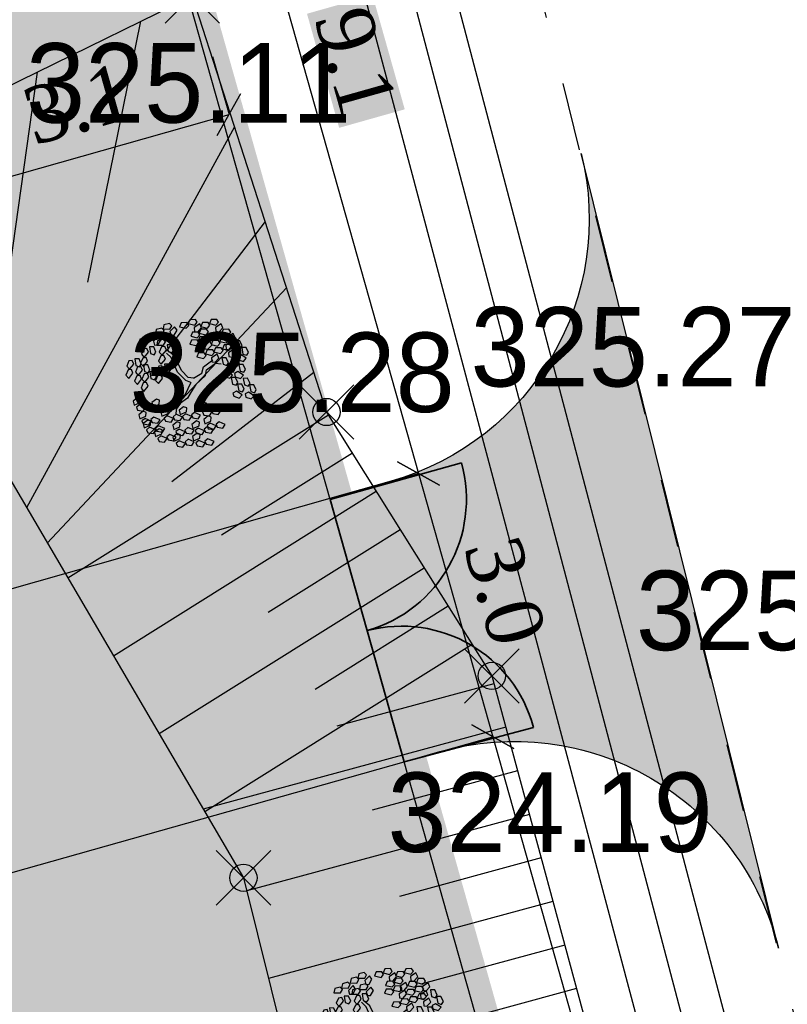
# Model space of a CAD drawing. Header units: metres. Extents: x 705573 to 711566, y 4301675 to 4311183.
# Tile 90 of 256: x 707628.12 to 707636.57, y 4308507.33 to 4308518.17. Entities that reach past the tile are written whole.
import ezdxf

# ---------------------------------------------------------------- set-up
doc = ezdxf.new("R2010")
doc.units = ezdxf.units.M
doc.header["$LTSCALE"] = 0.5
doc.header["$PDMODE"] = 35
doc.header["$PDSIZE"] = 0.3
doc.linetypes.add('JIS_09_08', pattern=[10.75, 8, -0.55, 0.55, -0.55, 0.55, -0.55])
doc.linetypes.add('Д_ТРОТ_ТРУБА', pattern=[3, 1.5, -1.5])
for name, color, linetype in [('(004) Точки рельефа', 7, 'Continuous'), ('(025) Дорога', 7, 'Continuous'), ('(027) Гидрография', 7, 'Continuous'), ('(035) Откосы', 7, 'Continuous'), ('M_NOTASYON', 7, 'Continuous'), ('zelen', 69, 'Continuous')]:
    doc.layers.add(name, color=color, linetype=linetype)
doc.layers.add('Граница УЧАСТКА', color=7, linetype='Continuous', lineweight=140)
doc.layers.add('Штрих ГАЗОН', color=7, linetype='Continuous', true_color=0xc8e389)
doc.layers.add('штрих ПРОЕЗДЫ', color=7, linetype='Continuous', true_color=0x415676)
doc.styles.add('D-431', font='txt')
doc.styles.get("Standard").update_dxf_attribs({"font": 'times.ttf'})
doc.linetypes.add('FENCELINE1', pattern='A,6.35,-2.54,[133,ltypeshp.shx,S=2.54,R=0,X=-2.54,Y=0],-2.54,25.4', length=36.83)
doc.dimstyles.new('300', dxfattribs={"dimscale": 0.5, "dimtxt": 1.25, "dimasz": 0.75, "dimexe": 0, "dimexo": 0, "dimgap": 0.5, "dimtad": 1, "dimdec": 1, "dimzin": 0, "dimdsep": 46, "dimtxsty": 'Standard', "dimblk": 'OBLIQUE', "dimcen": 0, "dimclrd": 256, "dimclre": 256, "dimclrt": 256, "dimadec": 1, "dimazin": 0, "dimtfac": 1, "dimtdec": 1, "dimtofl": 0, "dimtmove": 0, "dimatfit": 3, "dimfxl": 3, "dimtfill": 2, "dimtfillclr": 7, "dimtolj": 1, "dimtzin": 0, "dimlwd": 25, "dimlwe": -1, "dimarcsym": 0})

# ---------------------------------------------------------------- blocks, each defined once
blk = doc.blocks.new('z_98')
at = {"color": 92, "linetype": 'Continuous'}
for p, q in [((-219.5, 428.9), (-186.7, 455.8)), ((-186.7, 455.8), (-157.5, 441.6)), ((-0.5, 417), (15.7, 456.2)), ((15.7, 456.2), (48.2, 457.4)), ((48.2, 457.4), (41.5, 407.4)), ((55.8, 418.1), (67.1, 445.4)), ((67.1, 445.4), (91.5, 442.3)), ((126.3, 443.6), (158.8, 444.9)), ((158.8, 444.9), (152.1, 394.9)), ((-283.2, 404.3), (-250.4, 431.2)), ((-279.9, 379.9), (-283.2, 404.3)), ((-250.6, 376), (-279.9, 379.9)), ((-221.2, 417), (-250.6, 376)), ((-250.4, 431.2), (-221.2, 417)), ((-222, 353.8), (-189.2, 380.7)), ((-216.1, 404.5), (-219.5, 428.9)), ((-186.9, 400.7), (-216.1, 404.5)), ((-189.2, 380.7), (-160, 366.5)), ((-157.5, 441.6), (-186.9, 400.7)), ((-158.3, 378.5), (-125.5, 405.4)), ((-154.9, 354), (-158.3, 378.5)), ((-96.3, 391.1), (-125.7, 350.2)), ((-125.5, 405.4), (-96.3, 391.1)), ((-94.8, 345.7), (-61.9, 372.6)), ((-61.9, 372.6), (-32.7, 358.4)), ((13.9, 397), (-0.5, 417)), ((41.5, 407.4), (13.9, 397)), ((87.8, 379.2), (55.8, 418.1)), ((63.3, 350.2), (74.5, 377.5)), ((74.5, 377.5), (99, 374.4)), ((109.1, 403.7), (87.8, 379.2)), ((91.5, 442.3), (109.1, 403.7)), ((99, 374.4), (116.5, 335.8)), ((110.1, 404.5), (126.3, 443.6)), ((124.5, 384.5), (110.1, 404.5)), ((152.1, 394.9), (124.5, 384.5)), ((166.4, 405.6), (177.7, 432.8)), ((198.5, 366.6), (166.4, 405.6)), ((177.7, 432.8), (202.2, 429.8)), ((183, 389.3), (199.3, 428.5)), ((197.5, 369.3), (183, 389.3)), ((225.1, 379.7), (197.5, 369.3)), ((219.7, 391.2), (198.5, 366.6)), ((199.3, 428.5), (231.7, 429.7)), ((202.2, 429.8), (219.7, 391.2)), ((231.7, 429.7), (225.1, 379.7)), ((239.4, 390.4), (250.6, 417.7)), ((271.4, 351.4), (239.4, 390.4)), ((250.6, 417.7), (275.1, 414.6)), ((292.6, 376), (271.4, 351.4)), ((275.1, 414.6), (292.6, 376)), ((-339.7, 273.2), (-306.9, 300.1)), ((-306.9, 300.1), (-277.7, 285.8)), ((-286.6, 358.5), (-236.6, 364.9)), ((-277.1, 327.5), (-286.6, 358.5)), ((-235.1, 321.8), (-277.1, 327.5)), ((-276, 297.8), (-243.1, 324.7)), ((-272.6, 273.4), (-276, 297.8)), ((-214, 310.5), (-243.4, 269.5)), ((-243.1, 324.7), (-214, 310.5)), ((-236.6, 364.9), (-219.5, 340.9)), ((-219.5, 340.9), (-235.1, 321.8)), ((-225.4, 308.1), (-175.4, 314.5)), ((-215.9, 277), (-225.4, 308.1)), ((-218.7, 329.4), (-222, 353.8)), ((-189.4, 325.5), (-218.7, 329.4)), ((-160, 366.5), (-189.4, 325.5)), ((-175.4, 314.5), (-158.3, 290.5)), ((-158.5, 321.1), (-125.7, 348)), ((-155.2, 296.6), (-158.5, 321.1)), ((-125.9, 292.8), (-155.2, 296.6)), ((-125.7, 350.2), (-154.9, 354)), ((-96.5, 333.7), (-125.9, 292.8)), ((-125.7, 348), (-96.5, 333.7)), ((-91.4, 321.3), (-94.8, 345.7)), ((-62.2, 317.4), (-91.4, 321.3)), ((-32.7, 358.4), (-62.2, 317.4)), ((48.9, 283.4), (65.2, 322.6)), ((95.3, 311.2), (63.3, 350.2)), ((65.2, 322.6), (97.6, 323.8)), ((97.6, 323.8), (90.9, 273.8)), ((116.5, 335.8), (95.3, 311.2)), ((105.3, 284.5), (116.5, 311.8)), ((116.5, 311.8), (141, 308.7)), ((141, 308.7), (158.5, 270.1)), ((173.9, 337.7), (185.1, 364.9)), ((205.9, 298.7), (173.9, 337.7)), ((185.1, 364.9), (209.6, 361.9)), ((227.1, 323.2), (205.9, 298.7)), ((209.6, 361.9), (227.1, 323.2)), ((246.8, 322.5), (258, 349.8)), ((278.8, 283.5), (246.8, 322.5)), ((258, 349.8), (282.5, 346.7)), ((268.4, 325.2), (284.7, 364.4)), ((282.8, 305.2), (268.4, 325.2)), ((300.1, 308.1), (278.8, 283.5)), ((282.5, 346.7), (300.1, 308.1)), ((310.4, 315.6), (282.8, 305.2)), ((284.7, 364.4), (317.1, 365.6)), ((317.1, 365.6), (310.4, 315.6)), ((324.7, 326.3), (336, 353.6)), ((356.8, 287.4), (324.7, 326.3)), ((336, 353.6), (360.5, 350.5)), ((378, 311.9), (356.8, 287.4)), ((360.5, 350.5), (378, 311.9)), ((-436.3, 215.9), (-407.3, 230.5)), ((-417.4, 281.5), (-388.4, 296.2)), ((-415.9, 239.1), (-417.4, 281.5)), ((-394.4, 227), (-415.9, 239.1)), ((-407.3, 230.5), (-392.5, 182.3)), ((-373.6, 248), (-394.4, 227)), ((-388.4, 296.2), (-373.6, 248)), ((-343.1, 227.4), (-293.1, 233.8)), ((-333.6, 196.3), (-343.1, 227.4)), ((-336.4, 248.7), (-339.7, 273.2)), ((-307.1, 244.9), (-336.4, 248.7)), ((-277.7, 285.8), (-307.1, 244.9)), ((-293.1, 233.8), (-276, 209.8)), ((-243.4, 269.5), (-272.6, 273.4)), ((-173.9, 271.4), (-215.9, 277)), ((-184.3, 200), (-151.5, 226.9)), ((-158.3, 290.5), (-173.9, 271.4)), ((-161.9, 275.3), (-111.9, 281.7)), ((-152.4, 244.3), (-161.9, 275.3)), ((-110.3, 238.6), (-152.4, 244.3)), ((-151.5, 226.9), (-122.3, 212.7)), ((-120.6, 224.7), (-87.8, 251.6)), ((-117.3, 200.2), (-120.6, 224.7)), ((-111.9, 281.7), (-94.8, 257.7)), ((-94.8, 257.7), (-110.3, 238.6)), ((-58.6, 237.3), (-88.1, 196.4)), ((-87.8, 251.6), (-58.6, 237.3)), ((63.3, 263.4), (48.9, 283.4)), ((90.9, 273.8), (63.3, 263.4)), ((137.3, 245.5), (105.3, 284.5)), ((112.7, 216.6), (123.9, 243.9)), ((123.9, 243.9), (148.4, 240.8)), ((136, 238), (152.2, 277.2)), ((150.4, 218.1), (136, 238)), ((158.5, 270.1), (137.3, 245.5)), ((148.4, 240.8), (165.9, 202.2)), ((178, 228.4), (150.4, 218.1)), ((152.2, 277.2), (184.7, 278.4)), ((184.7, 278.4), (178, 228.4)), ((192.3, 239.2), (203.6, 266.4)), ((224.3, 200.2), (192.3, 239.2)), ((203.6, 266.4), (228, 263.4)), ((245.6, 224.7), (224.3, 200.2)), ((228, 263.4), (245.6, 224.7)), ((332.2, 258.4), (343.4, 285.7)), ((364.2, 219.4), (332.2, 258.4)), ((341.1, 202.6), (357.4, 241.8)), ((343.4, 285.7), (367.9, 282.6)), ((357.4, 241.8), (389.9, 243)), ((385.4, 244), (364.2, 219.4)), ((367.9, 282.6), (385.4, 244)), ((389.9, 243), (383.2, 193)), ((397.5, 203.7), (408.7, 231)), ((408.7, 231), (433.2, 227.9)), ((433.2, 227.9), (450.8, 189.3)), ((-455.1, 142.8), (-426.1, 157.5)), ((-434.8, 173.5), (-436.3, 215.9)), ((-413.3, 161.4), (-434.8, 173.5)), ((-426.1, 157.5), (-411.3, 109.2)), ((-392.5, 182.3), (-413.3, 161.4)), ((-400.4, 143.1), (-375.2, 186.8)), ((-375.2, 186.8), (-345.8, 185.9)), ((-370.4, 155.4), (-341.4, 170.1)), ((-368.8, 113), (-370.4, 155.4)), ((-340, 161.9), (-369.9, 131.9)), ((-345.8, 185.9), (-340, 161.9)), ((-341.4, 170.1), (-326.6, 121.9)), ((-291.6, 190.7), (-333.6, 196.3)), ((-318.5, 139.5), (-285.7, 166.4)), ((-276, 209.8), (-291.6, 190.7)), ((-256.5, 152.2), (-285.9, 111.3)), ((-285.7, 166.4), (-256.5, 152.2)), ((-254.8, 164.2), (-222, 191.1)), ((-251.5, 139.8), (-254.8, 164.2)), ((-192.8, 176.9), (-222.2, 135.9)), ((-222, 191.1), (-192.8, 176.9)), ((-187.8, 154.3), (-137.8, 160.7)), ((-178.3, 123.2), (-187.8, 154.3)), ((-181, 175.6), (-184.3, 200)), ((-151.8, 171.7), (-181, 175.6)), ((-122.3, 212.7), (-151.8, 171.7)), ((-137.8, 160.7), (-120.6, 136.7)), ((-88.1, 196.4), (-117.3, 200.2)), ((144.7, 177.6), (112.7, 216.6)), ((165.9, 202.2), (144.7, 177.6)), ((199.8, 171.2), (211, 198.5)), ((231.8, 132.3), (199.8, 171.2)), ((211, 198.5), (235.5, 195.4)), ((253, 156.8), (231.8, 132.3)), ((235.5, 195.4), (253, 156.8)), ((256, 180), (272.2, 219.2)), ((270.4, 160.1), (256, 180)), ((298, 170.5), (270.4, 160.1)), ((272.2, 219.2), (304.7, 220.4)), ((304.7, 220.4), (298, 170.5)), ((312.3, 181.2), (323.6, 208.4)), ((344.3, 142.2), (312.3, 181.2)), ((323.6, 208.4), (348, 205.4)), ((355.6, 182.6), (341.1, 202.6)), ((365.6, 166.7), (344.3, 142.2)), ((348, 205.4), (365.6, 166.7)), ((383.2, 193), (355.6, 182.6)), ((429.5, 164.8), (397.5, 203.7)), ((404.9, 135.8), (416.2, 163.1)), ((416.2, 163.1), (440.7, 160)), ((450.8, 189.3), (429.5, 164.8)), ((440.7, 160), (458.2, 121.4)), ((-474, 77.2), (-445, 91.8)), ((-472.4, 34.8), (-474, 77.2)), ((-453.5, 100.4), (-455.1, 142.8)), ((-432, 88.3), (-453.5, 100.4)), ((-445, 91.8), (-430.2, 43.6)), ((-411.3, 109.2), (-432, 88.3)), ((-369.9, 131.9), (-400.4, 143.1)), ((-389.3, 89.8), (-360.3, 104.4)), ((-387.7, 47.4), (-389.3, 89.8)), ((-347.3, 100.9), (-368.8, 113)), ((-360.3, 104.4), (-345.5, 56.2)), ((-326.6, 121.9), (-347.3, 100.9)), ((-321.9, 93.8), (-271.9, 100.2)), ((-312.4, 62.7), (-321.9, 93.8)), ((-315.2, 115.1), (-318.5, 139.5)), ((-285.9, 111.3), (-315.2, 115.1)), ((-271.9, 100.2), (-254.8, 76.2)), ((-254.8, 76.2), (-270.4, 57.1)), ((-222.2, 135.9), (-251.5, 139.8)), ((-136.2, 117.6), (-178.3, 123.2)), ((-120.6, 136.7), (-136.2, 117.6)), ((159.5, 101.9), (175.8, 141)), ((174, 81.9), (159.5, 101.9)), ((201.6, 92.3), (174, 81.9)), ((175.8, 141), (208.2, 142.3)), ((208.2, 142.3), (201.6, 92.3)), ((215.9, 103), (227.1, 130.3)), ((247.9, 64), (215.9, 103)), ((227.1, 130.3), (251.6, 127.2)), ((269.1, 88.6), (247.9, 64)), ((251.6, 127.2), (269.1, 88.6)), ((288.9, 38.8), (305.2, 78)), ((305.2, 78), (337.6, 79.2)), ((319.8, 113.2), (331, 140.5)), ((351.8, 74.3), (319.8, 113.2)), ((331, 140.5), (355.5, 137.4)), ((337.6, 79.2), (331, 29.3)), ((373, 98.8), (351.8, 74.3)), ((355.5, 137.4), (373, 98.8)), ((378.4, 59), (394.6, 98.2)), ((394.6, 98.2), (427.1, 99.4)), ((436.9, 96.8), (404.9, 135.8)), ((427.1, 99.4), (420.4, 49.4)), ((434.7, 60.1), (446, 87.4)), ((458.2, 121.4), (436.9, 96.8)), ((446, 87.4), (470.4, 84.3)), ((470.4, 84.3), (488, 45.7)), ((-450.9, 22.6), (-472.4, 34.8)), ((-430.2, 43.6), (-450.9, 22.6)), ((-438, 4.4), (-412.9, 48.1)), ((-407.6, -6.8), (-438, 4.4)), ((-412.9, 48.1), (-383.4, 47.2)), ((-377.6, 23.2), (-407.6, -6.8)), ((-366.3, 35.3), (-387.7, 47.4)), ((-383.4, 47.2), (-377.6, 23.2)), ((-345.5, 56.2), (-366.3, 35.3)), ((-353.3, 17), (-328.2, 60.7)), ((-322.9, 5.8), (-353.3, 17)), ((-328.2, 60.7), (-298.7, 59.8)), ((-292.9, 35.8), (-322.9, 5.8)), ((-270.4, 57.1), (-312.4, 62.7)), ((-298.7, 59.8), (-292.9, 35.8)), ((223.3, 35.1), (234.5, 62.3)), ((255.3, -3.9), (223.3, 35.1)), ((234.5, 62.3), (259, 59.3)), ((276.6, 20.6), (255.3, -3.9)), ((259, 59.3), (276.6, 20.6)), ((303.4, 18.9), (288.9, 38.8)), ((331, 29.3), (303.4, 18.9)), ((345.3, 40), (356.5, 67.2)), ((377.3, 1), (345.3, 40)), ((356.5, 67.2), (381, 64.2)), ((398.5, 25.5), (377.3, 1)), ((392.8, 39), (378.4, 59)), ((381, 64.2), (398.5, 25.5)), ((420.4, 49.4), (392.8, 39)), ((466.7, 21.1), (434.7, 60.1)), ((442.2, -7.8), (453.4, 19.5)), ((453.4, 19.5), (477.9, 16.4)), ((488, 45.7), (466.7, 21.1)), ((477.9, 16.4), (495.4, -22.2)), ((-452.7, -52.7), (-427.5, -32.3)), ((-442.3, -93.9), (-452.7, -52.7)), ((-427.5, -32.3), (-402.9, -76.3)), ((-306.9, -90.5), (-281.6, -70.1)), ((-281.6, -70.1), (-257, -114.1)), ((168.9, -52), (185.2, -12.8)), ((183.4, -71.9), (168.9, -52)), ((211, -61.5), (183.4, -71.9)), ((185.2, -12.8), (217.6, -11.5)), ((217.6, -11.5), (211, -61.5)), ((225.3, -50.8), (236.5, -23.6)), ((257.3, -89.8), (225.3, -50.8)), ((236.5, -23.6), (261, -26.6)), ((278.5, -65.3), (257.3, -89.8)), ((261, -26.6), (278.5, -65.3)), ((277.1, -57), (293.4, -17.8)), ((291.6, -77), (277.1, -57)), ((319.2, -66.6), (291.6, -77)), ((293.4, -17.8), (325.9, -16.6)), ((325.9, -16.6), (319.2, -66.6)), ((333.5, -55.9), (344.7, -28.6)), ((365.5, -94.8), (333.5, -55.9)), ((344.7, -28.6), (369.2, -31.7)), ((352.7, -28), (364, -0.7)), ((384.7, -66.9), (352.7, -28)), ((364, -0.7), (388.4, -3.8)), ((386.8, -70.3), (365.5, -94.8)), ((369.2, -31.7), (386.8, -70.3)), ((406, -42.4), (384.7, -66.9)), ((388.4, -3.8), (406, -42.4)), ((474.2, -46.8), (442.2, -7.8)), ((495.4, -22.2), (474.2, -46.8)), ((-457.4, -120.9), (-432.1, -100.5)), ((-446.9, -162), (-457.4, -120.9)), ((-418.7, -101.2), (-442.3, -93.9)), ((-432.1, -100.5), (-407.5, -144.5)), ((-407.5, -144.5), (-423.3, -169.3)), ((-402.9, -76.3), (-418.7, -101.2)), ((-406.8, -184.5), (-391.5, -136.4)), ((-391.5, -136.4), (-362.5, -131.1)), ((-362.5, -131.1), (-351.8, -153.3)), ((-361, -113.2), (-335.7, -92.8)), ((-350.5, -154.3), (-361, -113.2)), ((-335.7, -92.8), (-311.1, -136.8)), ((-311.1, -136.8), (-326.9, -161.6)), ((-311.5, -158.7), (-286.2, -138.3)), ((-296.4, -131.6), (-306.9, -90.5)), ((-272.8, -139), (-296.4, -131.6)), ((-286.2, -138.3), (-261.6, -182.3)), ((-257, -114.1), (-272.8, -139)), ((-198.6, -115.8), (-173.4, -95.3)), ((-188.1, -156.9), (-198.6, -115.8)), ((-173.4, -95.3), (-148.7, -139.3)), ((-148.7, -139.3), (-164.6, -164.2)), ((232.7, -118.7), (243.9, -91.5)), ((264.7, -157.7), (232.7, -118.7)), ((243.9, -91.5), (268.4, -94.5)), ((286, -133.2), (264.7, -157.7)), ((268.4, -94.5), (286, -133.2)), ((340.9, -123.8), (352.2, -96.5)), ((372.9, -162.8), (340.9, -123.8)), ((352.2, -96.5), (376.6, -99.6)), ((394.2, -138.2), (372.9, -162.8)), ((376.6, -99.6), (394.2, -138.2)), ((-423.3, -169.3), (-446.9, -162)), ((-410.4, -206.6), (-385.2, -186.1)), ((-399.9, -247.7), (-410.4, -206.6)), ((-374.7, -189), (-406.8, -184.5)), ((-385.2, -186.1), (-360.5, -230.1)), ((-351.8, -153.3), (-374.7, -189)), ((-365.6, -181.4), (-340.4, -160.9)), ((-355.1, -222.5), (-365.6, -181.4)), ((-326.9, -161.6), (-350.5, -154.3)), ((-340.4, -160.9), (-315.7, -204.9)), ((-315.7, -204.9), (-331.6, -229.8)), ((-315.1, -245), (-299.7, -196.9)), ((-301, -199.8), (-311.5, -158.7)), ((-277.4, -207.1), (-301, -199.8)), ((-299.7, -196.9), (-270.7, -191.5)), ((-260, -213.8), (-282.9, -249.5)), ((-261.6, -182.3), (-277.4, -207.1)), ((-270.7, -191.5), (-260, -213.8)), ((-261, -222.3), (-245.6, -174.2)), ((-245.6, -174.2), (-216.6, -168.9)), ((-205.9, -191.1), (-228.8, -226.8)), ((-216.6, -168.9), (-205.9, -191.1)), ((-203.2, -183.9), (-178, -163.5)), ((-192.8, -225), (-203.2, -183.9)), ((-164.6, -164.2), (-188.1, -156.9)), ((-178, -163.5), (-153.3, -207.5)), ((-153.3, -207.5), (-169.2, -232.4)), ((-152.7, -247.5), (-137.4, -199.5)), ((-137.4, -199.5), (-108.4, -194.1)), ((-97.7, -216.3), (-120.6, -252)), ((-108.4, -194.1), (-97.7, -216.3)), ((-415, -274.7), (-389.8, -254.3)), ((-404.5, -315.8), (-415, -274.7)), ((-376.4, -255), (-399.9, -247.7)), ((-389.8, -254.3), (-365.1, -298.3)), ((-360.5, -230.1), (-376.4, -255)), ((-364.5, -338.3), (-349.2, -290.3)), ((-331.6, -229.8), (-355.1, -222.5)), ((-349.2, -290.3), (-320.2, -284.9)), ((-320.2, -284.9), (-309.4, -307.1)), ((-282.9, -249.5), (-315.1, -245)), ((-313.9, -274.6), (-288.7, -254.2)), ((-303.5, -315.7), (-313.9, -274.6)), ((-288.7, -254.2), (-264, -298.2)), ((-264.4, -312.5), (-239.2, -292.1)), ((-228.8, -226.8), (-261, -222.3)), ((-259.8, -244.4), (-234.6, -223.9)), ((-249.3, -285.5), (-259.8, -244.4)), ((-225.8, -292.8), (-249.3, -285.5)), ((-239.2, -292.1), (-214.5, -336.1)), ((-234.6, -223.9), (-209.9, -267.9)), ((-209.9, -267.9), (-225.8, -292.8)), ((-200.9, -249.4), (-175.7, -228.9)), ((-190.5, -290.5), (-200.9, -249.4)), ((-169.2, -232.4), (-192.8, -225)), ((-166.9, -297.8), (-190.5, -290.5)), ((-175.7, -228.9), (-151.1, -272.9)), ((-151.1, -272.9), (-166.9, -297.8)), ((-120.6, -252), (-152.7, -247.5)), ((-116.7, -274.4), (-66.5, -269.6)), ((-108.2, -305.7), (-116.7, -274.4)), ((-66.5, -269.6), (-50.2, -294.1)), ((-50.2, -294.1), (-66.4, -312.7)), ((-6.9, -283.5), (-0.1, -254.8)), ((30.9, -317), (-6.9, -283.5)), ((-0.1, -254.8), (24.6, -254)), ((24.6, -254), (48, -289.4)), ((48, -289.4), (30.9, -317)), ((155.5, -311.2), (162.3, -282.5)), ((162.3, -282.5), (186.9, -281.7)), ((186.9, -281.7), (210.3, -317.1)), ((-381, -323.2), (-404.5, -315.8)), ((-365.1, -298.3), (-381, -323.2)), ((-332.3, -342.8), (-364.5, -338.3)), ((-309.4, -307.1), (-332.3, -342.8)), ((-318.6, -342.8), (-293.3, -322.3)), ((-308.1, -383.9), (-318.6, -342.8)), ((-279.9, -323), (-303.5, -315.7)), ((-293.3, -322.3), (-268.7, -366.3)), ((-268.7, -366.3), (-284.5, -391.2)), ((-264, -298.2), (-279.9, -323)), ((-268, -406.4), (-252.7, -358.3)), ((-253.9, -353.6), (-264.4, -312.5)), ((-230.4, -360.9), (-253.9, -353.6)), ((-252.7, -358.3), (-223.7, -352.9)), ((-214.5, -336.1), (-230.4, -360.9)), ((-223.7, -352.9), (-213, -375.1)), ((-213.9, -376.1), (-198.6, -328)), ((-205.6, -317.6), (-180.3, -297.1)), ((-195.1, -358.7), (-205.6, -317.6)), ((-198.6, -328), (-169.6, -322.7)), ((-171.5, -366), (-195.1, -358.7)), ((-158.9, -344.9), (-181.8, -380.6)), ((-180.3, -297.1), (-155.7, -341.1)), ((-155.7, -341.1), (-171.5, -366)), ((-169.6, -322.7), (-158.9, -344.9)), ((-155.1, -381.1), (-139.7, -333.1)), ((-139.7, -333.1), (-110.7, -327.7)), ((-100, -349.9), (-122.9, -385.6)), ((-110.7, -327.7), (-100, -349.9)), ((-66.4, -312.7), (-108.2, -305.7)), ((-93.1, -352.5), (-42.9, -347.7)), ((-84.7, -383.8), (-93.1, -352.5)), ((-56.2, -306.1), (-6, -301.4)), ((-47.7, -337.5), (-56.2, -306.1)), ((-5.9, -344.5), (-47.7, -337.5)), ((-42.9, -347.7), (-26.6, -372.3)), ((-6, -301.4), (10.3, -325.9)), ((10.3, -325.9), (-5.9, -344.5)), ((16.7, -361.6), (23.5, -332.9)), ((54.4, -395.1), (16.7, -361.6)), ((23.5, -332.9), (48.1, -332.1)), ((45.7, -302.1), (95.9, -297.3)), ((54.2, -333.4), (45.7, -302.1)), ((48.1, -332.1), (71.5, -367.5)), ((96, -340.4), (54.2, -333.4)), ((71.5, -367.5), (54.4, -395.1)), ((95.9, -297.3), (112.2, -321.9)), ((112.2, -321.9), (96, -340.4)), ((106.1, -333.9), (156.4, -329.1)), ((114.6, -365.2), (106.1, -333.9)), ((156.5, -372.2), (114.6, -365.2)), ((193.2, -344.7), (155.5, -311.2)), ((156.4, -329.1), (172.7, -353.6)), ((172.7, -353.6), (156.5, -372.2)), ((186.1, -396.9), (192.9, -368.2)), ((192.9, -368.2), (217.5, -367.4)), ((210.3, -317.1), (193.2, -344.7)), ((217.5, -367.4), (240.9, -402.8)), ((-284.5, -391.2), (-308.1, -383.9)), ((-235.9, -410.9), (-268, -406.4)), ((-213, -375.1), (-235.9, -410.9)), ((-181.8, -380.6), (-213.9, -376.1)), ((-210.8, -408), (-160.6, -403.2)), ((-202.3, -439.3), (-210.8, -408)), ((-160.5, -446.3), (-202.3, -439.3)), ((-160.6, -403.2), (-144.3, -427.8)), ((-144.3, -427.8), (-160.5, -446.3)), ((-122.9, -385.6), (-155.1, -381.1)), ((-150.3, -439.8), (-100.1, -435)), ((-141.9, -471.1), (-150.3, -439.8)), ((-101, -417.1), (-94.2, -388.4)), ((-63.3, -450.6), (-101, -417.1)), ((-100.1, -435), (-83.8, -459.5)), ((-94.2, -388.4), (-69.6, -387.6)), ((-42.8, -390.9), (-84.7, -383.8)), ((-69.6, -387.6), (-46.2, -423)), ((-46.2, -423), (-63.3, -450.6)), ((-26.6, -372.3), (-42.8, -390.9)), ((-32.7, -384.3), (17.5, -379.5)), ((-24.2, -415.6), (-32.7, -384.3)), ((17.7, -422.6), (-24.2, -415.6)), ((17.5, -379.5), (33.9, -404)), ((33.9, -404), (17.7, -422.6)), ((76.3, -387.8), (126.5, -383)), ((84.8, -419.1), (76.3, -387.8)), ((126.6, -426.2), (84.8, -419.1)), ((126.5, -383), (142.8, -407.6)), ((142.8, -407.6), (126.6, -426.2)), ((136.8, -419.6), (187, -414.8)), ((145.3, -450.9), (136.8, -419.6)), ((223.8, -430.4), (186.1, -396.9)), ((187, -414.8), (203.3, -439.3)), ((203.3, -439.3), (187.1, -457.9)), ((240.9, -402.8), (223.8, -430.4)), ((-100, -478.1), (-141.9, -471.1)), ((-83.8, -459.5), (-100, -478.1)), ((187.1, -457.9), (145.3, -450.9))]:
    blk.add_line(p, q, dxfattribs=at)
at = {"color": 33, "linetype": 'Continuous'}
for p, q in [((101.2, 126), (122.4, 158.8)), ((122.4, 158.8), (145.9, 174)), ((127.1, 118.5), (162.4, 161.3)), ((162.4, 161.3), (202.4, 174)), ((-221.2, 63), (-265.9, 93.3)), ((-221.2, 90.7), (-263.6, 116)), ((-103.5, 75.6), (-221.2, 90.7)), ((-25.9, 32.8), (-103.5, 75.6)), ((77.7, 70.6), (101.2, 126)), ((105.9, 58), (127.1, 118.5)), ((-105.9, 42.8), (-221.2, 63)), ((-42.3, 10.1), (-105.9, 42.8)), ((-25.9, -27.8), (-42.3, 10.1)), ((0, 0), (-25.9, 32.8)), ((0, 0), (77.7, 70.6)), ((23.5, -32.8), (68.3, 17.6)), ((68.3, 17.6), (105.9, 58)), ((-25.9, -27.8), (-47, -98.4)), ((23.5, -32.8), (-21.2, -121.1)), ((-87.1, -123.6), (-120, -204.3)), ((-61.2, -138.7), (-91.8, -216.8)), ((-47, -98.4), (-87.1, -123.6)), ((-21.2, -121.1), (-61.2, -138.7)), ((-91.8, -216.8), (-73, -257.2))]:
    blk.add_line(p, q, dxfattribs=at)
blk = doc.blocks.new('_Oblique')
at = {"color": 0, "linetype": 'ByBlock', "lineweight": -2}
blk.add_line((-0.5, -0.5), (0.5, 0.5), dxfattribs=at)
blk = doc.blocks.new('*D119')
at = {"transparency": 16777216}
for p, q in [((707630.243, 4308517.763), (707630.424, 4308517.122)), ((707627.257, 4308516.779), (707627.401, 4308516.269))]:
    blk.add_line(p, q, dxfattribs=at)
at = {"lineweight": 25, "transparency": 16777216}
blk.add_line((707627.401, 4308516.269), (707630.424, 4308517.122), dxfattribs=at)
at = {"layer": 'Defpoints', "color": 0, "transparency": 16777216}
for p in [(707630.243, 4308517.763, 324.916), (707630.424, 4308517.122), (707627.257, 4308516.779)]:
    blk.add_point(p, dxfattribs=at)
at = {"lineweight": 25, "transparency": 16777216, "xscale": 0.375, "yscale": 0.375, "zscale": 0.375}
for p, rotation in [((707630.424, 4308517.122), 15.76011878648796), ((707627.401, 4308516.269), 195.7601187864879)]:
    blk.add_blockref('_Oblique', p, dxfattribs=dict(at, rotation=rotation))
at = {"lineweight": 30, "transparency": 16777216, "insert": (707628.76, 4308517.237), "char_height": 0.625, "attachment_point": 5, "rotation": 15.7601, "bg_fill": 1, "box_fill_scale": 1.1, "bg_fill_color": 7, "bg_fill_true_color": 16777215, "bg_fill_transparency": 0}
blk.add_mtext('\\A1;3.1', dxfattribs=at)
blk = doc.blocks.new('*D138')
at = {"transparency": 16777216}
for p, q in [((707625.779, 4308508.143), (707624.708, 4308507.84)), ((707630.026, 4308492.093), (707629.217, 4308491.864))]:
    blk.add_line(p, q, dxfattribs=at)
at = {"lineweight": 25, "transparency": 16777216}
blk.add_line((707624.708, 4308507.84), (707629.217, 4308491.864), dxfattribs=at)
at = {"layer": 'Defpoints', "color": 0, "transparency": 16777216}
for p in [(707625.779, 4308508.143), (707630.026, 4308492.093), (707629.217, 4308491.864)]:
    blk.add_point(p, dxfattribs=at)
at = {"lineweight": 25, "transparency": 16777216, "xscale": 0.375, "yscale": 0.375, "zscale": 0.375}
for p, rotation in [((707624.708, 4308507.84), 105.760043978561), ((707629.217, 4308491.864), 285.760043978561)]:
    blk.add_blockref('_Oblique', p, dxfattribs=dict(at, rotation=rotation))
at = {"lineweight": 30, "transparency": 16777216, "insert": (707627.504, 4308500.005), "char_height": 0.625, "attachment_point": 5, "rotation": 285.76, "bg_fill": 1, "box_fill_scale": 1.1, "bg_fill_color": 7, "bg_fill_true_color": 16777215, "bg_fill_transparency": 0}
blk.add_mtext('\\A1;16.6', dxfattribs=at)
blk = doc.blocks.new('*D148')
at = {"lineweight": 25, "transparency": 16777216}
blk.add_line((707606.574, 4308516.65), (707628.71, 4308522.897), dxfattribs=at)
at = {"transparency": 16777216}
for p, q in [((707629.06, 4308521.659), (707628.71, 4308522.897)), ((707606.924, 4308515.412), (707606.574, 4308516.65))]:
    blk.add_line(p, q, dxfattribs=at)
at = {"layer": 'Defpoints', "color": 0, "transparency": 16777216}
for p in [(707628.71, 4308522.897), (707629.06, 4308521.659), (707606.924, 4308515.412)]:
    blk.add_point(p, dxfattribs=at)
at = {"lineweight": 25, "transparency": 16777216}
for p, xscale, yscale, zscale, rotation in [((707628.71, 4308522.897), 0.3750000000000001, 0.3750000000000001, 0.3750000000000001, 15.7600439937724), ((707606.574, 4308516.65), 0.375, 0.375, 0.375, 195.7600439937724)]:
    blk.add_blockref('_Oblique', p, dxfattribs=dict(at, xscale=xscale, yscale=yscale, zscale=zscale, rotation=rotation))
at = {"lineweight": 30, "transparency": 16777216, "insert": (707617.489, 4308520.315), "char_height": 0.625, "attachment_point": 5, "rotation": 15.76, "bg_fill": 1, "box_fill_scale": 1.1, "bg_fill_color": 7, "bg_fill_true_color": 16777215, "bg_fill_transparency": 0}
blk.add_mtext('\\A1;23.0', dxfattribs=at)
blk = doc.blocks.new('*D149')
at = {"transparency": 16777216}
for p, q in [((707629.06, 4308521.659), (707630.035, 4308521.934)), ((707631.533, 4308512.895), (707632.508, 4308513.171))]:
    blk.add_line(p, q, dxfattribs=at)
at = {"lineweight": 25, "transparency": 16777216}
blk.add_line((707630.035, 4308521.934), (707632.508, 4308513.171), dxfattribs=at)
at = {"layer": 'Defpoints', "color": 0, "transparency": 16777216}
for p in [(707629.06, 4308521.659), (707632.508, 4308513.171), (707631.533, 4308512.895)]:
    blk.add_point(p, dxfattribs=at)
at = {"lineweight": 25, "transparency": 16777216}
for p, xscale, yscale, zscale, rotation in [((707630.035, 4308521.934), 0.375, 0.375, 0.375, 105.7599447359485), ((707632.508, 4308513.171), 0.3750000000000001, 0.3750000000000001, 0.3750000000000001, 285.7599447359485)]:
    blk.add_blockref('_Oblique', p, dxfattribs=dict(at, xscale=xscale, yscale=yscale, zscale=zscale, rotation=rotation))
at = {"lineweight": 30, "transparency": 16777216, "insert": (707631.813, 4308517.705), "char_height": 0.625, "attachment_point": 5, "rotation": 285.7599, "bg_fill": 1, "box_fill_scale": 1.1, "bg_fill_color": 7, "bg_fill_true_color": 16777215, "bg_fill_transparency": 0}
blk.add_mtext('\\A1;9.1', dxfattribs=at)
blk = doc.blocks.new('*D150')
at = {"transparency": 16777216}
for p, q in [((707631.533, 4308512.895), (707632.508, 4308513.171)), ((707632.351, 4308509.997), (707633.326, 4308510.273))]:
    blk.add_line(p, q, dxfattribs=at)
at = {"lineweight": 25, "transparency": 16777216}
blk.add_line((707632.508, 4308513.171), (707633.326, 4308510.273), dxfattribs=at)
at = {"layer": 'Defpoints', "color": 0, "transparency": 16777216}
for p in [(707631.533, 4308512.895), (707633.326, 4308510.273), (707632.351, 4308509.997)]:
    blk.add_point(p, dxfattribs=at)
at = {"lineweight": 25, "transparency": 16777216, "xscale": 0.375, "yscale": 0.375, "zscale": 0.375}
for p, rotation in [((707632.508, 4308513.171), 105.7599447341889), ((707633.326, 4308510.273), 285.7599447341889)]:
    blk.add_blockref('_Oblique', p, dxfattribs=dict(at, rotation=rotation))
at = {"lineweight": 30, "transparency": 16777216, "insert": (707633.459, 4308511.874), "char_height": 0.625, "attachment_point": 5, "rotation": 285.7599, "bg_fill": 1, "box_fill_scale": 1.1, "bg_fill_color": 7, "bg_fill_true_color": 16777215, "bg_fill_transparency": 0}
blk.add_mtext('\\A1;3.0', dxfattribs=at)
blk = doc.blocks.new('*D151')
at = {"transparency": 16777216}
for p, q in [((707632.351, 4308509.997), (707633.326, 4308510.273)), ((707639.109, 4308486.05), (707640.085, 4308486.325))]:
    blk.add_line(p, q, dxfattribs=at)
at = {"lineweight": 25, "transparency": 16777216}
blk.add_line((707633.326, 4308510.273), (707640.085, 4308486.325), dxfattribs=at)
at = {"layer": 'Defpoints', "color": 0, "transparency": 16777216}
for p in [(707632.351, 4308509.997), (707640.085, 4308486.325), (707639.109, 4308486.05)]:
    blk.add_point(p, dxfattribs=at)
at = {"lineweight": 25, "transparency": 16777216, "xscale": 0.375, "yscale": 0.375, "zscale": 0.375}
for p, rotation in [((707633.326, 4308510.273), 105.7599447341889), ((707640.085, 4308486.325), 285.7599447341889)]:
    blk.add_blockref('_Oblique', p, dxfattribs=dict(at, rotation=rotation))
at = {"lineweight": 30, "transparency": 16777216, "insert": (707637.247, 4308498.452), "char_height": 0.625, "attachment_point": 5, "rotation": 285.7599, "bg_fill": 1, "box_fill_scale": 1.1, "bg_fill_color": 7, "bg_fill_true_color": 16777215, "bg_fill_transparency": 0}
blk.add_mtext('\\A1;24.9', dxfattribs=at)

msp = doc.modelspace()

# ---------------------------------------------------------------- hatches: boundary and pattern name
at = {"layer": 'Штрих ГАЗОН', "lineweight": 0, "transparency": 33554610}
h = msp.add_hatch(color=64, dxfattribs=at)
h.dxf.hatch_style = 1
edge = h.paths.add_edge_path()
edge.add_line((707615.299, 4308504.146), (707615.163, 4308504.627))
edge.add_arc((707615.644, 4308504.763), 0.5, 105.76, 195.76, ccw=False)
edge.add_line((707615.508, 4308505.244), (707632.351, 4308509.997))
edge.add_line((707632.351, 4308509.997), (707639.109, 4308486.05))
edge.add_line((707639.109, 4308486.05), (707616.973, 4308479.803))
edge.add_line((707616.973, 4308479.803), (707606.924, 4308515.412))
edge.add_line((707606.924, 4308515.412), (707629.059, 4308521.659))
edge.add_line((707629.059, 4308521.659), (707631.536, 4308512.884))
edge.add_line((707631.536, 4308512.884), (707623.778, 4308510.695))
edge.add_arc((707623.643, 4308511.176), 0.5, 195.76, 285.76, ccw=False)
edge.add_line((707623.161, 4308511.041), (707622.645, 4308512.869))
edge.add_line((707622.645, 4308512.869), (707627.939, 4308514.363))
edge.add_line((707627.939, 4308514.363), (707626.961, 4308517.828))
edge.add_line((707626.961, 4308517.828), (707621.668, 4308516.334))
edge.add_line((707621.668, 4308516.334), (707621.26, 4308517.778))
edge.add_arc((707620.779, 4308517.642), 0.5, 15.76, 105.76)
edge.add_line((707620.643, 4308518.123), (707609.633, 4308515.016))
edge.add_arc((707609.769, 4308514.535), 0.5, 105.76, 195.76)
edge.add_line((707609.288, 4308514.399), (707617.844, 4308484.076))
edge.add_arc((707618.325, 4308484.212), 0.5, 195.76, 285.76)
edge.add_line((707618.461, 4308483.731), (707623.084, 4308485.037))
edge.add_line((707623.084, 4308485.037), (707629.433, 4308486.84))
edge.add_line((707629.433, 4308486.84), (707628.099, 4308491.555))
edge.add_line((707628.099, 4308491.555), (707621.75, 4308489.752))
edge.add_line((707621.75, 4308489.752), (707622.403, 4308487.443))
edge.add_line((707622.403, 4308487.443), (707620.672, 4308486.953))
edge.add_arc((707620.536, 4308487.434), 0.5, 195.76, 285.76, ccw=False)
edge.add_line((707620.055, 4308487.299), (707618.721, 4308492.019))
edge.add_line((707618.721, 4308492.019), (707628.002, 4308494.639))
edge.add_line((707628.002, 4308494.639), (707624.58, 4308506.765))
edge.add_line((707624.58, 4308506.765), (707615.299, 4308504.146))
h.paths.add_polyline_path([(707630.732, 4308489.591), (707630.026, 4308492.093), (707632.528, 4308492.799), (707633.234, 4308490.297)], flags=16)
at = {"layer": 'штрих ПРОЕЗДЫ', "lineweight": 0, "ltscale": 100, "true_color": 0x5b78a4, "transparency": 33554559}
h = msp.add_hatch(color=155, dxfattribs=at)
h.dxf.hatch_style = 1
h.paths.add_polyline_path([(707614.211, 4308508), (707612.581, 4308513.775), (707620.127, 4308515.904), (707621.756, 4308510.129)], flags=16)
edge = h.paths.add_edge_path()
edge.add_line((707632.351, 4308509.997), (707631.533, 4308512.895))
edge.add_line((707631.533, 4308512.895), (707631.533, 4308512.895))
edge.add_line((707631.533, 4308512.895), (707623.779, 4308510.695))
edge.add_arc((707623.643, 4308511.176), 0.5, 195.76, 285.76, ccw=False)
edge.add_line((707623.162, 4308511.041), (707621.26, 4308517.778))
edge.add_arc((707620.779, 4308517.642), 0.5, 15.76, 105.76)
edge.add_line((707620.643, 4308518.123), (707609.633, 4308515.016))
edge.add_arc((707609.769, 4308514.535), 0.5, 105.76, 195.76)
edge.add_line((707609.288, 4308514.399), (707611.189, 4308507.662))
edge.add_line((707611.189, 4308507.662), (707617.844, 4308484.076))
edge.add_arc((707618.325, 4308484.212), 0.5, 195.7987, 285.7987)
edge.add_line((707618.461, 4308483.731), (707623.084, 4308485.037))
edge.add_line((707623.084, 4308485.037), (707622.403, 4308487.443))
edge.add_line((707622.403, 4308487.443), (707620.673, 4308486.954))
edge.add_arc((707620.536, 4308487.435), 0.5, 195.7987, 285.8303, ccw=False)
edge.add_line((707620.055, 4308487.298), (707618.721, 4308492.02))
edge.add_line((707618.721, 4308492.02), (707615.299, 4308504.146))
edge.add_line((707615.299, 4308504.146), (707615.299, 4308504.146))
edge.add_line((707615.299, 4308504.146), (707615.163, 4308504.627))
edge.add_arc((707615.644, 4308504.763), 0.5, 105.76, 195.7602, ccw=False)
edge.add_line((707615.508, 4308505.244), (707632.351, 4308509.997))
h = msp.add_hatch(color=155, dxfattribs=at)
h.dxf.hatch_style = 1
h.paths.add_polyline_path([(707634.3, 4308516.695, -0.404508), (707632.207, 4308513.087), (707631.533, 4308512.895), (707632.351, 4308509.997), (707632.745, 4308510.109, -0.423574), (707636.471, 4308507.944)])

# ---------------------------------------------------------------- linework, layer by layer
at = {"layer": '(025) Дорога', "linetype": 'Д_ТРОТ_ТРУБА', "flags": 128}
for points, elevation in [([(707616.102, 4308595.94), (707625.383, 4308563.154), (707632.154, 4308533.874), (707639.587, 4308507.228), (707646.578, 4308474.963)], 325.249), ([(707644.238, 4308474.392), (707636.829, 4308506.466), (707630.117, 4308533.517), (707623.247, 4308562.114), (707613.834, 4308595.307)], 325.407)]:
    msp.add_lwpolyline(points, dxfattribs=dict(at, elevation=elevation))
at = {"layer": '(027) Гидрография', "flags": 128}
for points, elevation in [([(707611.848, 4308596.541), (707621.838, 4308560.864), (707628.891, 4308533.698), (707636.245, 4308505.821), (707642.34, 4308479.671)], 325.229), ([(707641.334, 4308479.631), (707635.291, 4308505.761), (707627.894, 4308533.542), (707620.814, 4308560.57), (707610.976, 4308596.39)], 325.359)]:
    msp.add_lwpolyline(points, dxfattribs=dict(at, elevation=elevation))
at = {"layer": '(027) Гидрография', "color": 4, "elevation": 325.068, "flags": 128}
msp.add_lwpolyline([(707641.754, 4308480.145), (707635.773, 4308505.813), (707628.432, 4308533.645), (707621.404, 4308560.718), (707611.379, 4308596.44)], dxfattribs=at)
at = {"layer": '(035) Откосы'}
for p, q in [((707631.356, 4308514.283, 325.211), (707629.794, 4308513.08, 325.211)), ((707631.517, 4308513.815, 325.211), (707628.649, 4308512.019, 325.211)), ((707631.781, 4308513.394, 325.211), (707630.341, 4308512.492, 325.211)), ((707632.044, 4308512.972, 325.211), (707629.152, 4308511.161, 325.211)), ((707632.308, 4308512.551, 325.211), (707630.856, 4308511.642, 325.211)), ((707632.572, 4308512.13, 325.211), (707629.654, 4308510.303, 325.211)), ((707632.836, 4308511.709, 325.211), (707631.371, 4308510.792, 325.211)), ((707633.099, 4308511.288, 325.211), (707630.157, 4308509.445, 325.211)), ((707633.339, 4308510.856, 325.211), (707631.609, 4308510.388, 325.211)), ((707633.469, 4308510.377, 325.211), (707630.14, 4308509.475, 325.211)), ((707633.599, 4308509.897, 325.211), (707631.999, 4308509.464, 325.211)), ((707633.729, 4308509.418, 325.211), (707630.618, 4308508.575, 325.211)), ((707633.859, 4308508.938, 325.211), (707632.298, 4308508.515, 325.211)), ((707633.989, 4308508.458, 325.211), (707630.858, 4308507.61, 325.211)), ((707634.119, 4308507.979, 325.211), (707632.548, 4308507.553, 325.211)), ((707634.248, 4308507.499, 325.211), (707631.097, 4308506.646, 325.211))]:
    msp.add_line(p, q, dxfattribs=at)
at = {"layer": '(035) Откосы', "flags": 128}
for points, elevation in [([(707596.83, 4308503.517), (707626.602, 4308516.753), (707630.019, 4308518.43), (707631.496, 4308513.848), (707633.316, 4308510.942), (707636.576, 4308498.905), (707640.509, 4308478.875)], 325.211), ([(707629.45, 4308518.151), (707628.864, 4308515.279)], 325.211), ([(707628.31, 4308517.591), (707627.743, 4308513.565)], 325.211), ([(707630.484, 4308516.989), (707628.195, 4308512.793)], 325.211), ([(707630.82, 4308515.944), (707629.731, 4308514.517)], 325.211), ([(707631.056, 4308515.214), (707628.423, 4308512.405)], 325.211), ([(707599.083, 4308499.315), (707627.743, 4308513.565), (707630.582, 4308508.72), (707634.402, 4308493.346), (707636.565, 4308480.916)], 323.303)]:
    msp.add_lwpolyline(points, dxfattribs=dict(at, elevation=elevation))
at = {"color": 1, "linetype": 'FENCELINE1', "lineweight": 30, "ltscale": 0.08, "elevation": 2.203}
msp.add_lwpolyline([(707631.536, 4308512.885), (707629.06, 4308521.659), (707606.924, 4308515.412), (707616.973, 4308479.803), (707639.109, 4308486.05), (707632.351, 4308509.997)], dxfattribs=at)
at = {"lineweight": 30, "elevation": 2.203}
msp.add_lwpolyline([(707615.299, 4308504.146), (707615.163, 4308504.627, -0.414214), (707615.508, 4308505.244), (707632.351, 4308509.997), (707632.745, 4308510.109, -0.423574), (707636.471, 4308507.944), (707634.3, 4308516.695, -0.404508), (707632.207, 4308513.087), (707631.533, 4308512.895), (707623.779, 4308510.695, -0.414214), (707623.162, 4308511.041), (707621.26, 4308517.778, 0.414214), (707620.643, 4308518.123), (707609.633, 4308515.016, 0.414214), (707609.288, 4308514.399), (707617.844, 4308484.076, 0.414214), (707618.461, 4308483.731), (707623.084, 4308485.037)], format="xyb", dxfattribs=at)
at = {"color": 0, "linetype": 'ByBlock', "lineweight": -2, "transparency": 16777216}
for p in [(707630.019, 4308518.43, 325.215), (707631.496, 4308513.848, 325.268), (707633.316, 4308510.942, 325.191), (707630.582, 4308508.72, 324.189)]:
    msp.add_point(p, dxfattribs=at)
at = {"layer": 'M_NOTASYON', "color": 5, "lineweight": 35, "ltscale": 0.5}
for p, q in [((707632.981, 4308513.287, 2.203), (707631.536, 4308512.885, 2.203)), ((707633.774, 4308510.376, 2.203), (707632.351, 4308509.997, 2.203))]:
    msp.add_line(p, q, dxfattribs=at)
at = {"layer": 'M_NOTASYON', "color": 5, "lineweight": 35, "ltscale": 0.5, "elevation": 2.203}
msp.add_lwpolyline([(707631.536, 4308512.885), (707632.351, 4308509.997)], dxfattribs=at)
at = {"layer": 'M_NOTASYON', "color": 5, "lineweight": 35, "ltscale": 0.5}
for centre, radius, start, end in [((707631.536, 4308512.885, 2.203), 1.5, 285.7607, 15.5683), ((707632.325, 4308509.991, 2.203), 1.499, 14.8704, 104.7569)]:
    msp.add_arc(centre, radius, start, end, dxfattribs=at)
at = {"layer": 'Граница УЧАСТКА', "linetype": 'JIS_09_08', "lineweight": 30, "ltscale": 1.5, "const_width": 0.5, "elevation": -321.744}
msp.add_lwpolyline([(707639.109, 4308486.05), (707629.06, 4308521.659), (707606.924, 4308515.412), (707616.973, 4308479.803)], close=True, dxfattribs=at)

# ---------------------------------------------------------------- block references
at = {"layer": 'zelen', "xscale": -0.001463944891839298, "yscale": 0.001463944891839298, "zscale": 0.001463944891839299, "rotation": 105.7600439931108}
for p in [(707630.004, 4308514.172, 327.312), (707632.149, 4308507.025, 2.203)]:
    msp.add_blockref('z_98', p, dxfattribs=at)

# ---------------------------------------------------------------- texts
at = {"layer": '(004) Точки рельефа', "style": 'D-431'}
for s, p in [('325.11', (707628.188, 4308517.034, 325.109)), ('325.27', (707633.082, 4308514.129, 325.268)), ('325.28', (707629.329, 4308513.848, 325.28)), ('325.19', (707634.902, 4308511.226, 325.191)), ('324.19', (707632.168, 4308509.004, 324.189))]:
    msp.add_text(s, height=0.875, dxfattribs=at).set_placement(p)

# ---------------------------------------------------------------- dimensions: what is measured, and where the dimension line sits
at = {"color": 4, "lineweight": 30}
for p1, p2, distance, picture, middle in [((707606.924, 4308515.412, 2.203), (707629.06, 4308521.659, 2.203), 1.287, '*D148', (707617.489, 4308520.315, 2.203)), ((707629.06, 4308521.659, 2.203), (707631.533, 4308512.895, 2.203), 1.014, '*D149', (707631.813, 4308517.705, 2.203))]:
    dim = msp.add_aligned_dim(p1=p1, p2=p2, distance=distance, dimstyle='300', dxfattribs=at)
    dim.commit()
    dim.dimension.update_dxf_attribs({"geometry": picture, "text_midpoint": middle})
for base, p1, p2, angle, picture, middle in [((707630.424, 4308517.122, 2.203), (707627.257, 4308516.779, 2.203), (707630.243, 4308517.763, 327.119), 15.7601, '*D119', (707628.76, 4308517.237, 2.203)), ((707633.326, 4308510.273, 2.203), (707631.533, 4308512.895, 2.203), (707632.351, 4308509.997, 2.203), 105.7599, '*D150', (707633.459, 4308511.874, 2.203)), ((707640.085, 4308486.325, 2.203), (707632.351, 4308509.997, 2.203), (707639.109, 4308486.05, 2.203), 105.7599, '*D151', (707637.247, 4308498.452, 2.203)), ((707629.217, 4308491.864, 2.203), (707625.779, 4308508.143, 2.203), (707630.026, 4308492.093, 2.203), 105.76, '*D138', (707627.504, 4308500.005, 2.203))]:
    dim = msp.add_linear_dim(base=base, p1=p1, p2=p2, angle=angle, dimstyle='300', override={"dimtmove": 1}, dxfattribs=at)
    dim.commit()
    dim.dimension.update_dxf_attribs({"geometry": picture, "text_midpoint": middle})

doc.saveas('drawing.dxf')
